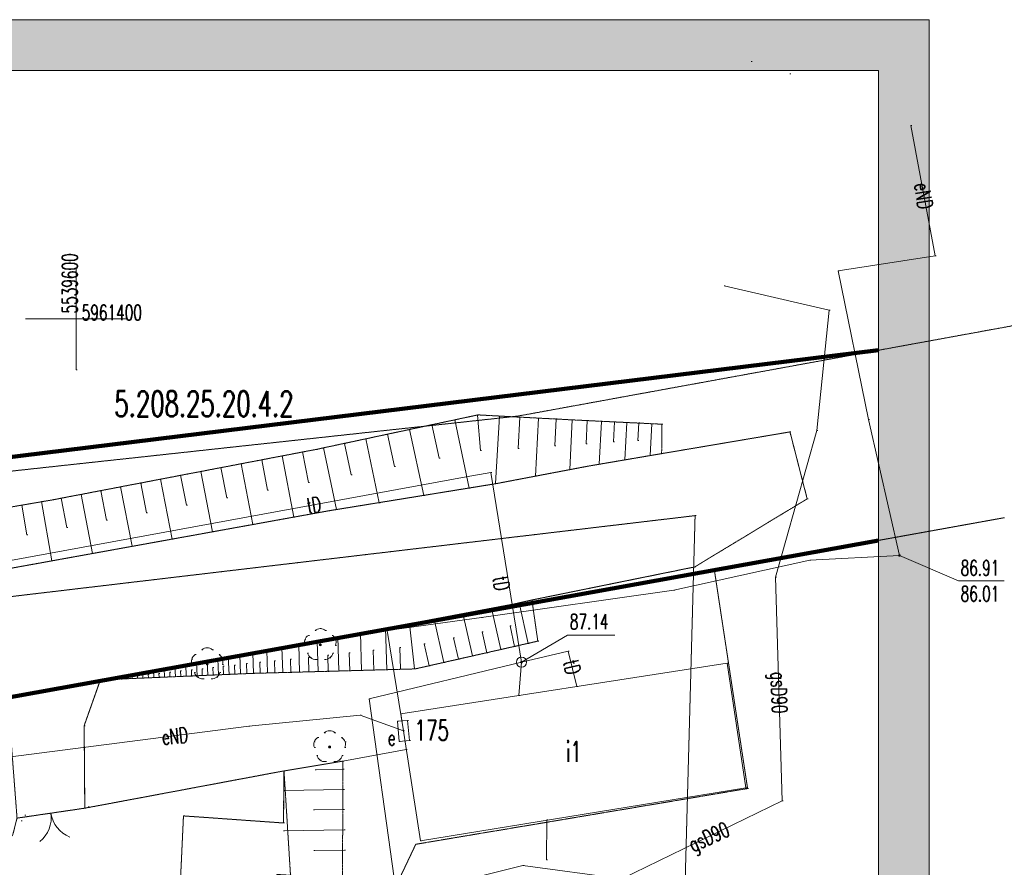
# Model space of a CAD drawing. Extents: x -280518 to 406552, y -27905 to 3675735.
# Tile 61 of 68: x -116628 to -68054, y 147579 to 189388. Entities that reach past the tile are written whole.
import ezdxf

# ---------------------------------------------------------------- set-up
doc = ezdxf.new("R2010")
doc.units = 0
doc.header["$MEASUREMENT"] = 0
for name, pattern in [('L_0_03', [1, 0.5, -0.5]), ('L_0_06', [2, 1.5, -0.5]), ('L_0_0C', [3, 2, -1])]:
    doc.linetypes.add(name, pattern=pattern)
for name, color, linetype, lineweight in [('000_Inne__niezydentyfikowane__Nr_Pióra__7', 7, 'Continuous', 13), ('0_Nr_Pióra__7', 7, 'Continuous', 13), ('312_budynek_ewidencyjny_Nr_Pióra__7', 7, 'Continuous', 13), ('312_oznaczenie_budynku_ewidencyjnego_Atr117_Nr_Pióra__7', 7, 'Continuous', 13), ('312_oznaczenie_budynku_ewidencyjnego_Nr_Pióra__7', 7, 'Continuous', 13), ('ARCH MAPA RUSINOWO_Nr_Pióra__60', 230, 'Continuous', 211), ('ARCH TABELA_Nr_Pióra__21', 7, 'Continuous', 9), ('arch wypelnienia_Nr_Pióra__19', 255, 'Continuous', 13), ('arch wypelnienia_Nr_Pióra__21', 7, 'Continuous', 9), ('brama_Nr_Pióra__7', 7, 'Continuous', 13), ('bt_Nr_Pióra__7', 7, 'Continuous', 13), ('drzewo_lisciaste_Nr_Pióra__7', 7, 'Continuous', 13), ('jezdnia_Nr_Pióra__7', 7, 'Continuous', 13), ('komora_podziemna_Nr_Pióra__7', 7, 'Continuous', 13), ('kraweznik_Nr_Pióra__7', 7, 'Continuous', 13), ('ogr_Nr_Pióra__7', 7, 'Continuous', 13), ('ogrodzenie_trwale_Nr_Pióra__7', 7, 'Continuous', 13), ('opios_Nr_Pióra__7', 7, 'Continuous', 13), ('przewod_elektroenergetyczny_podziemny_Atr1_Nr_Pióra__7', 7, 'Continuous', 13), ('przewod_elektroenergetyczny_podziemny_Nr_Pióra__7', 7, 'Continuous', 13), ('przewod_gazowy_Atr1_Nr_Pióra__7', 7, 'Continuous', 13), ('przewod_gazowy_Nr_Pióra__7', 7, 'Continuous', 13), ('przewod_telekomunikacyjny_podziemny_Atr1_Nr_Pióra__7', 7, 'Continuous', 13), ('przewod_telekomunikacyjny_podziemny_Nr_Pióra__7', 7, 'Continuous', 13), ('rzedna_Atr2_Nr_Pióra__7', 7, 'Continuous', 13), ('rzedna_Atr3_Nr_Pióra__7', 7, 'Continuous', 13), ('rzedna_Nr_Pióra__7', 7, 'Continuous', 13), ('skarpa_nieumocniona_Nr_Pióra__7', 7, 'Continuous', 13), ('szafa_elektroenergetyczna_lub_kontener_Atr17_Nr_Pióra__7', 7, 'Continuous', 13), ('szafa_elektroenergetyczna_lub_kontener_Nr_Pióra__7', 7, 'Continuous', 13), ('Wstawianie_ramki_sekcyjnej_z_opisem_Nr_Pióra__7', 7, 'Continuous', 13), ('Zakres_Nr_Pióra__7', 7, 'Continuous', 13)]:
    doc.layers.add(name, color=color, linetype=linetype, lineweight=lineweight)
for name, color, linetype, lineweight, true_color in [('217_kontur_klasyfikacyjny_Nr_Pióra__3', 7, 'Continuous', 13, 0xff6600), ('218_kontur_uzytku_gruntowego_Nr_Pióra__3', 7, 'Continuous', 13, 0xff6600), ('219_dzialka_ewidencyjna_Nr_Pióra__96', 7, 'Continuous', 13, 0x00d59f)]:
    doc.layers.add(name, color=color, linetype=linetype, lineweight=lineweight, true_color=true_color)
doc.styles.add('GENERATED_STYLE_9', font='Simplex.shx', dxfattribs={"bigfont": 'BIGFONT.SHX'})
doc.linetypes.add('L_0_15_SHX', pattern='A,0,[2,Rusinowo ZAGOSPODAROWANIE1.Shx,S=7.5,R=0,X=0,Y=0],-7.5,0', length=7.5)

msp = doc.modelspace()

# ---------------------------------------------------------------- hatches: boundary and pattern name
at = {"layer": 'arch wypelnienia_Nr_Pióra__19', "linetype": 'Continuous'}
h = msp.add_hatch(color=256, dxfattribs=at)
h.paths.add_polyline_path([(-280518, 189388), (-71768, 189388), (-71768, 42138), (-280518, 42138)], flags=0)
h.paths.add_polyline_path([(-268018, 44638), (-268018, 186888), (-74268, 186888), (-74268, 73694), (-161338, 73694), (-161768, 73694), (-161768, 44638)], flags=0)
at = {"layer": 'drzewo_lisciaste_Nr_Pióra__7', "linetype": 'Continuous'}
for points in [[(-101798, 158505, 1), (-101798, 158605, 1)], [(-107378, 157555, 1), (-107378, 157655, 1)], [(-101338, 153465, 1), (-101338, 153565, 1)]]:
    msp.add_hatch(color=256, dxfattribs=at).paths.add_polyline_path(points, flags=0)
at = {"layer": 'rzedna_Nr_Pióra__7', "linetype": 'Continuous'}
for points in [[(-73228, 162920, 1), (-73228, 163010, 1)], [(-91868, 157650, 1), (-91868, 157740, 1)]]:
    msp.add_hatch(color=256, dxfattribs=at).paths.add_polyline_path(points, flags=0)

# ---------------------------------------------------------------- linework, layer by layer
at = {"layer": '000_Inne__niezydentyfikowane__Nr_Pióra__7', "linetype": 'Continuous', "flags": 128}
for points in [[(-95168, 169645), (-94448, 166285)], [(-94048, 169885), (-93898, 168145)], [(-92958, 169835), (-93148, 166505)], [(-91958, 169785), (-92038, 168235)], [(-91028, 169735), (-91178, 166875)], [(-90168, 169695), (-90228, 168365)], [(-89368, 169645), (-89488, 167195)], [(-88628, 169615), (-88678, 168475)], [(-87928, 169575), (-88038, 167465)], [(-87288, 169545), (-87338, 168565)], [(-97398, 169175), (-96698, 165925)], [(-96288, 169415), (-95938, 167755)], [(-86678, 169515), (-86768, 167675)], [(-86088, 169495), (-86128, 168635)], [(-85448, 169455), (-85528, 167885)], [(-99558, 168715), (-98888, 165565)], [(-98488, 168945), (-98138, 167345)], [(-101648, 168265), (-100998, 165225)], [(-100608, 168485), (-100278, 166945)], [(-104688, 167675), (-104398, 166175)], [(-103678, 167875), (-103108, 164855)], [(-102668, 168065), (-102378, 166555)], [(-107688, 167105), (-107118, 164125)], [(-106698, 167295), (-106408, 165805)], [(-105698, 167485), (-105118, 164485)], [(-109678, 166725), (-109108, 163765)], [(-108688, 166915), (-108398, 165435)], [(-112628, 166155), (-112348, 164695)], [(-111648, 166345), (-111078, 163415)], [(-110658, 166535), (-110378, 165065)], [(-114578, 165785), (-114298, 164335)], [(-113598, 165975), (-113038, 163055)], [(-116518, 165445), (-116268, 163985)], [(-115548, 165615), (-115048, 162695)], [(-92898, 158325), (-93358, 160355)], [(-91538, 158625), (-91988, 160625)], [(-95708, 157685), (-96188, 159825)], [(-94288, 158005), (-94758, 160095)], [(-98518, 157325), (-98578, 159375)], [(-97148, 157365), (-97398, 159595)], [(-92218, 158475), (-92438, 159485)], [(-100888, 157265), (-100938, 158925)], [(-99768, 157295), (-99818, 159135)], [(-94988, 157845), (-95228, 158905)], [(-93588, 158165), (-93818, 159195)], [(-103648, 157185), (-103688, 158425)], [(-102818, 157205), (-102858, 158575)], [(-101898, 157235), (-101948, 158735)], [(-97848, 157345), (-97878, 158425)], [(-96428, 157525), (-96668, 158605)], [(-106298, 157095), (-106338, 157955)], [(-105728, 157125), (-105768, 158055)], [(-105098, 157145), (-105128, 158165)], [(-104408, 157165), (-104438, 158285)], [(-102368, 157225), (-102388, 157935)], [(-101408, 157245), (-101428, 158035)], [(-100338, 157275), (-100368, 158155)], [(-99158, 157305), (-99188, 158285)], [(-109478, 156955), (-109498, 157385)], [(-108948, 156985), (-108968, 157485)], [(-108418, 157005), (-108438, 157575)], [(-107878, 157025), (-107908, 157675)], [(-107348, 157055), (-107378, 157765)], [(-107078, 157065), (-107098, 157435)], [(-106828, 157075), (-106858, 157855)], [(-106568, 157085), (-106588, 157495)], [(-106018, 157105), (-106038, 157555)], [(-105418, 157135), (-105438, 157625)], [(-104758, 157155), (-104778, 157695)], [(-104038, 157175), (-104058, 157765)], [(-103248, 157195), (-103268, 157845)], [(-112148, 156845), (-112148, 156915)], [(-111878, 156855), (-111888, 156905)], [(-111618, 156865), (-111618, 157005)], [(-111348, 156885), (-111348, 156965)], [(-111078, 156895), (-111088, 157105)], [(-110818, 156905), (-110818, 157025)], [(-110548, 156915), (-110558, 157195)], [(-110278, 156925), (-110288, 157085)], [(-110018, 156935), (-110028, 157295)], [(-109748, 156945), (-109758, 157145)], [(-109218, 156975), (-109228, 157205)], [(-108678, 156995), (-108698, 157265)], [(-108148, 157015), (-108158, 157315)], [(-107618, 157035), (-107628, 157375)], [(-100678, 152415), (-102058, 152385)], [(-100658, 151425), (-103598, 151375)], [(-100648, 150435), (-102128, 150415)], [(-100628, 149435), (-103618, 149385)], [(-100608, 148425), (-102118, 148405)]]:
    msp.add_lwpolyline(points, dxfattribs=at)
at = {"layer": '0_Nr_Pióra__7', "linetype": 'Continuous'}
for p, q in [((-80538, 187325), (-80488, 187325)), ((-78638, 186725), (-78588, 186725)), ((-72668, 184165), (-72618, 184165)), ((-71458, 177735), (-71408, 177735)), ((-113838, 177125), (-113788, 177125)), ((-76258, 176995), (-76208, 176995)), ((-81878, 176265), (-81828, 176265)), ((-76688, 175065), (-76638, 175065)), ((-116338, 174625), (-116288, 174625)), ((-113838, 174625), (-113788, 174625)), ((-111338, 174625), (-111288, 174625)), ((-113838, 172125), (-113788, 172125)), ((-95168, 169645), (-95118, 169645)), ((-94048, 169885), (-93998, 169885)), ((-94018, 169895), (-93968, 169895)), ((-92958, 169835), (-92908, 169835)), ((-92368, 169805), (-92318, 169805)), ((-91958, 169785), (-91908, 169785)), ((-91028, 169735), (-90978, 169735)), ((-90168, 169695), (-90118, 169695)), ((-89488, 169655), (-89438, 169655)), ((-89368, 169645), (-89318, 169645)), ((-88628, 169615), (-88578, 169615)), ((-87928, 169575), (-87878, 169575)), ((-87288, 169545), (-87238, 169545)), ((-74758, 169675), (-74708, 169675)), ((-97398, 169175), (-97348, 169175)), ((-96288, 169415), (-96238, 169415)), ((-86678, 169515), (-86628, 169515)), ((-86088, 169495), (-86038, 169495)), ((-85448, 169455), (-85398, 169455)), ((-84948, 169435), (-84898, 169435)), ((-78628, 169055), (-78578, 169055)), ((-77298, 169125), (-77248, 169125)), ((-99558, 168715), (-99508, 168715)), ((-98488, 168945), (-98438, 168945)), ((-87338, 168565), (-87288, 168565)), ((-86128, 168635), (-86078, 168635)), ((-101988, 168195), (-101938, 168195)), ((-101648, 168265), (-101598, 168265)), ((-100608, 168485), (-100558, 168485)), ((-93898, 168145), (-93848, 168145)), ((-92038, 168235), (-91988, 168235)), ((-90228, 168365), (-90178, 168365)), ((-88678, 168475), (-88628, 168475)), ((-104688, 167675), (-104638, 167675)), ((-103678, 167875), (-103628, 167875)), ((-102668, 168065), (-102618, 168065)), ((-95938, 167755), (-95888, 167755)), ((-86768, 167675), (-86718, 167675)), ((-85528, 167885), (-85478, 167885)), ((-84958, 167985), (-84908, 167985)), ((-107688, 167105), (-107638, 167105)), ((-106698, 167295), (-106648, 167295)), ((-105698, 167485), (-105648, 167485)), ((-98138, 167345), (-98088, 167345)), ((-89488, 167195), (-89438, 167195)), ((-88538, 167375), (-88488, 167375)), ((-88038, 167465), (-87988, 167465)), ((-109678, 166725), (-109628, 166725)), ((-108688, 166915), (-108638, 166915)), ((-100278, 166945), (-100228, 166945)), ((-94598, 166845), (-94548, 166845)), ((-93378, 167045), (-93328, 167045)), ((-91178, 166875), (-91128, 166875)), ((-112628, 166155), (-112578, 166155)), ((-111648, 166345), (-111598, 166345)), ((-110658, 166535), (-110608, 166535)), ((-104398, 166175), (-104348, 166175)), ((-102378, 166555), (-102328, 166555)), ((-94448, 166285), (-94398, 166285)), ((-93148, 166505), (-93098, 166505)), ((-93118, 166505), (-93068, 166505)), ((-114998, 165705), (-114948, 165705)), ((-114578, 165785), (-114528, 165785)), ((-113598, 165975), (-113548, 165975)), ((-106408, 165805), (-106358, 165805)), ((-96698, 165925), (-96648, 165925)), ((-77778, 165755), (-77728, 165755)), ((-116518, 165445), (-116468, 165445)), ((-115548, 165615), (-115498, 165615)), ((-108398, 165435), (-108348, 165435)), ((-101378, 165165), (-101328, 165165)), ((-100998, 165225), (-100948, 165225)), ((-98888, 165565), (-98838, 165565)), ((-112348, 164695), (-112298, 164695)), ((-110378, 165065), (-110328, 165065)), ((-103108, 164855), (-103058, 164855)), ((-83308, 164925), (-83258, 164925)), ((-114298, 164335), (-114248, 164335)), ((-105118, 164485), (-105068, 164485)), ((-116268, 163985), (-116218, 163985)), ((-109108, 163765), (-109058, 163765)), ((-107118, 164125), (-107068, 164125)), ((-111078, 163415), (-111028, 163415)), ((-113038, 163055), (-112988, 163055)), ((-77648, 162725), (-77598, 162725)), ((-73228, 162965), (-73178, 162965)), ((-73228, 162965), (-73178, 162965)), ((-115048, 162695), (-114998, 162695)), ((-83328, 162395), (-83278, 162395)), ((-82358, 162245), (-82308, 162245)), ((-79348, 161885), (-79298, 161885)), ((-70318, 161705), (-70268, 161705)), ((-68110, 161705), (-68060, 161705)), ((-84358, 161245), (-84308, 161245)), ((-93358, 160355), (-93308, 160355)), ((-92248, 160565), (-92198, 160565)), ((-91988, 160625), (-91938, 160625)), ((-91358, 160765), (-91308, 160765)), ((-96188, 159825), (-96138, 159825)), ((-94758, 160095), (-94708, 160095)), ((-93838, 159895), (-93788, 159895)), ((-101798, 159355), (-101748, 159355)), ((-98578, 159375), (-98528, 159375)), ((-97398, 159595), (-97348, 159595)), ((-92438, 159485), (-92388, 159485)), ((-102385, 159021), (-102335, 159021)), ((-102059, 159258), (-102009, 159258)), ((-101537, 159258), (-101487, 159258)), ((-101210, 159021), (-101160, 159021)), ((-100938, 158925), (-100888, 158925)), ((-99818, 159135), (-99768, 159135)), ((-98498, 159255), (-98448, 159255)), ((-95228, 158905), (-95178, 158905)), ((-93818, 159195), (-93768, 159195)), ((-89598, 159035), (-89548, 159035)), ((-87321, 159035), (-87271, 159035)), ((-107378, 158405), (-107328, 158405)), ((-103688, 158425), (-103638, 158425)), ((-102858, 158575), (-102808, 158575)), ((-102558, 158803), (-102508, 158803)), ((-102547, 158526), (-102497, 158526)), ((-102338, 158665), (-102288, 158665)), ((-101948, 158735), (-101898, 158735)), ((-101798, 158555), (-101748, 158555)), ((-101048, 158526), (-100998, 158526)), ((-101037, 158803), (-100987, 158803)), ((-97878, 158425), (-97828, 158425)), ((-96668, 158605), (-96618, 158605)), ((-92218, 158475), (-92168, 158475)), ((-91538, 158625), (-91488, 158625)), ((-91068, 158735), (-91018, 158735)), ((-107965, 158071), (-107915, 158071)), ((-107639, 158308), (-107589, 158308)), ((-107117, 158308), (-107067, 158308)), ((-106790, 158071), (-106740, 158071)), ((-106338, 157955), (-106288, 157955)), ((-105768, 158055), (-105718, 158055)), ((-105128, 158165), (-105078, 158165)), ((-104438, 158285), (-104388, 158285)), ((-102422, 158140), (-102372, 158140)), ((-102388, 157935), (-102338, 157935)), ((-102267, 157907), (-102217, 157907)), ((-101428, 158035), (-101378, 158035)), ((-101328, 157907), (-101278, 157907)), ((-101173, 158140), (-101123, 158140)), ((-100368, 158155), (-100318, 158155)), ((-99188, 158285), (-99138, 158285)), ((-94288, 158005), (-94238, 158005)), ((-93588, 158165), (-93538, 158165)), ((-92898, 158325), (-92848, 158325)), ((-89568, 158245), (-89518, 158245)), ((-109498, 157385), (-109448, 157385)), ((-108968, 157485), (-108918, 157485)), ((-108438, 157575), (-108388, 157575)), ((-108138, 157853), (-108088, 157853)), ((-108127, 157576), (-108077, 157576)), ((-107908, 157675), (-107858, 157675)), ((-107378, 157765), (-107328, 157765)), ((-107378, 157605), (-107328, 157605)), ((-107098, 157435), (-107048, 157435)), ((-106858, 157855), (-106808, 157855)), ((-106628, 157576), (-106578, 157576)), ((-106617, 157853), (-106567, 157853)), ((-106588, 157495), (-106538, 157495)), ((-106038, 157555), (-105988, 157555)), ((-105438, 157625), (-105388, 157625)), ((-104778, 157695), (-104728, 157695)), ((-104058, 157765), (-104008, 157765)), ((-103268, 157845), (-103218, 157845)), ((-101999, 157833), (-101949, 157833)), ((-101597, 157833), (-101547, 157833)), ((-96428, 157525), (-96378, 157525)), ((-95708, 157685), (-95658, 157685)), ((-94988, 157845), (-94938, 157845)), ((-91868, 157695), (-91818, 157695)), ((-91868, 157695), (-91818, 157695)), ((-91868, 157695), (-91818, 157695)), ((-81728, 157655), (-81678, 157655)), ((-81728, 157655), (-81678, 157655)), ((-112148, 156915), (-112098, 156915)), ((-111888, 156905), (-111838, 156905)), ((-111618, 157005), (-111568, 157005)), ((-111348, 156965), (-111298, 156965)), ((-111088, 157105), (-111038, 157105)), ((-111078, 156895), (-111028, 156895)), ((-110818, 157025), (-110768, 157025)), ((-110818, 156905), (-110768, 156905)), ((-110558, 157195), (-110508, 157195)), ((-110548, 156915), (-110498, 156915)), ((-110288, 157085), (-110238, 157085)), ((-110278, 156925), (-110228, 156925)), ((-110028, 157295), (-109978, 157295)), ((-110018, 156935), (-109968, 156935)), ((-109758, 157145), (-109708, 157145)), ((-109748, 156945), (-109698, 156945)), ((-109478, 156955), (-109428, 156955)), ((-109228, 157205), (-109178, 157205)), ((-109218, 156975), (-109168, 156975)), ((-108948, 156985), (-108898, 156985)), ((-108698, 157265), (-108648, 157265)), ((-108678, 156995), (-108628, 156995)), ((-108418, 157005), (-108368, 157005)), ((-108158, 157315), (-108108, 157315)), ((-108148, 157015), (-108098, 157015)), ((-108002, 157190), (-107952, 157190)), ((-107878, 157025), (-107828, 157025)), ((-107847, 156957), (-107797, 156957)), ((-107628, 157375), (-107578, 157375)), ((-107618, 157035), (-107568, 157035)), ((-107348, 157055), (-107298, 157055)), ((-107078, 157065), (-107028, 157065)), ((-106908, 156957), (-106858, 156957)), ((-106828, 157075), (-106778, 157075)), ((-106753, 157190), (-106703, 157190)), ((-106568, 157085), (-106518, 157085)), ((-106298, 157095), (-106248, 157095)), ((-106018, 157105), (-105968, 157105)), ((-105728, 157125), (-105678, 157125)), ((-105418, 157135), (-105368, 157135)), ((-105138, 157145), (-105088, 157145)), ((-105098, 157145), (-105048, 157145)), ((-104758, 157155), (-104708, 157155)), ((-104408, 157165), (-104358, 157165)), ((-104038, 157175), (-103988, 157175)), ((-103648, 157185), (-103598, 157185)), ((-103248, 157195), (-103198, 157195)), ((-102818, 157205), (-102768, 157205)), ((-102368, 157225), (-102318, 157225)), ((-101898, 157235), (-101848, 157235)), ((-101408, 157245), (-101358, 157245)), ((-100888, 157265), (-100838, 157265)), ((-100338, 157275), (-100288, 157275)), ((-99768, 157295), (-99718, 157295)), ((-99158, 157305), (-99108, 157305)), ((-98518, 157325), (-98468, 157325)), ((-97848, 157345), (-97798, 157345)), ((-97148, 157365), (-97098, 157365)), ((-97118, 157365), (-97068, 157365)), ((-112648, 156825), (-112598, 156825)), ((-112148, 156845), (-112098, 156845)), ((-111878, 156855), (-111828, 156855)), ((-111618, 156865), (-111568, 156865)), ((-111348, 156885), (-111298, 156885)), ((-107579, 156883), (-107529, 156883)), ((-107177, 156883), (-107127, 156883)), ((-89138, 156505), (-89088, 156505)), ((-91998, 156055), (-91948, 156055)), ((-99388, 155885), (-99338, 155885)), ((-99838, 155085), (-99788, 155085)), ((-97828, 155145), (-97778, 155145)), ((-97828, 155145), (-97778, 155145)), ((-113448, 154565), (-113398, 154565)), ((-105328, 154545), (-105278, 154545)), ((-97992, 154780), (-97942, 154780)), ((-97494, 154826), (-97444, 154826)), ((-101925, 153981), (-101875, 153981)), ((-101599, 154218), (-101549, 154218)), ((-101338, 154315), (-101288, 154315)), ((-101077, 154218), (-101027, 154218)), ((-100750, 153981), (-100700, 153981)), ((-97698, 154305), (-97648, 154305)), ((-102098, 153763), (-102048, 153763)), ((-101338, 153515), (-101288, 153515)), ((-100577, 153763), (-100527, 153763)), ((-97901, 153785), (-97851, 153785)), ((-97403, 153830), (-97353, 153830)), ((-102087, 153486), (-102037, 153486)), ((-101962, 153100), (-101912, 153100)), ((-100713, 153100), (-100663, 153100)), ((-100588, 153486), (-100538, 153486)), ((-97558, 153385), (-97508, 153385)), ((-101807, 152867), (-101757, 152867)), ((-101539, 152793), (-101489, 152793)), ((-101137, 152793), (-101087, 152793)), ((-100868, 152867), (-100818, 152867)), ((-100688, 152815), (-100638, 152815)), ((-103588, 152335), (-103538, 152335)), ((-102058, 152385), (-102008, 152385)), ((-100678, 152415), (-100628, 152415)), ((-103598, 151375), (-103548, 151375)), ((-100658, 151425), (-100608, 151425)), ((-80808, 151495), (-80758, 151495)), ((-80808, 151495), (-80758, 151495)), ((-80718, 151465), (-80668, 151465)), ((-79008, 150865), (-78958, 150865)), ((-116368, 150145), (-116318, 150145)), ((-113417, 150495), (-113367, 150495)), ((-113248, 150565), (-113198, 150565)), ((-108548, 150115), (-108498, 150115)), ((-102128, 150415), (-102078, 150415)), ((-100648, 150435), (-100598, 150435)), ((-116548, 149865), (-116498, 149865)), ((-103618, 149765), (-103568, 149765)), ((-90628, 149915), (-90578, 149915)), ((-90628, 149915), (-90578, 149915)), ((-103618, 149385), (-103568, 149385)), ((-100628, 149435), (-100578, 149435)), ((-97088, 148715), (-97038, 148715)), ((-96858, 148885), (-96808, 148885)), ((-96858, 148885), (-96808, 148885)), ((-102118, 148405), (-102068, 148405)), ((-100608, 148425), (-100558, 148425)), ((-91798, 147675), (-91748, 147675)), ((-90643, 147949), (-90593, 147949))]:
    msp.add_line(p, q, dxfattribs=at)
at = {"layer": '217_kontur_klasyfikacyjny_Nr_Pióra__3', "linetype": 'L_0_03', "flags": 128}
for points in [[(-68048, 164825), (-82358, 162245)], [(-82358, 162245), (-80718, 151465)], [(-80718, 151465), (-97088, 148715)], [(-97088, 148715), (-99618, 143385)]]:
    msp.add_lwpolyline(points, dxfattribs=at)
at = {"layer": '218_kontur_uzytku_gruntowego_Nr_Pióra__3', "linetype": 'L_0_03', "flags": 128}
for points in [[(-11428, 184555), (-92058, 169835)], [(-92058, 169835), (-165608, 161845)], [(-68048, 164825), (-82358, 162245)], [(-82358, 162245), (-68048, 164825)], [(-82358, 162245), (-136418, 152485)], [(-136418, 152485), (-82358, 162245)], [(-82358, 162245), (-80718, 151465)], [(-80718, 151465), (-82358, 162245)], [(-80718, 151465), (-97088, 148715)], [(-97088, 148715), (-80718, 151465)], [(-97088, 148715), (-99618, 143385)], [(-99618, 143385), (-97088, 148715)]]:
    msp.add_lwpolyline(points, dxfattribs=at)
at = {"layer": '219_dzialka_ewidencyjna_Nr_Pióra__96', "linetype": 'Continuous', "flags": 128}
for points in [[(-11428, 184555), (-92058, 169835)], [(-92058, 169835), (-165608, 161845)], [(-136418, 152485), (-68048, 164825)]]:
    msp.add_lwpolyline(points, dxfattribs=at)
at = {"layer": '312_budynek_ewidencyjny_Nr_Pióra__7', "linetype": 'Continuous', "flags": 128}
for points in [[(-97828, 155145), (-81728, 157655)], [(-81728, 157655), (-80808, 151495)], [(-96858, 148885), (-97828, 155145)], [(-80808, 151495), (-96858, 148885)]]:
    msp.add_lwpolyline(points, dxfattribs=at)
at = {"layer": 'ARCH MAPA RUSINOWO_Nr_Pióra__60', "linetype": 'Continuous', "flags": 128}
for points in [[(-74268, 173083), (-165608, 161845), (-165958, 147155)], [(-165958, 147155), (-74268, 163699)]]:
    msp.add_lwpolyline(points, dxfattribs=at)
at = {"layer": 'ARCH TABELA_Nr_Pióra__21', "linetype": 'Continuous'}
for p, q in [((-171768, 186888), (-74268, 186888)), ((-74268, 186888), (-74268, 44638))]:
    msp.add_line(p, q, dxfattribs=at)
at = {"layer": 'arch wypelnienia_Nr_Pióra__21', "linetype": 'Continuous', "flags": 128}
for points in [[(-280518, 189388), (-71768, 189388), (-71768, 42138), (-280518, 42138)], [(-268018, 44638), (-268018, 186888), (-74268, 186888), (-74268, 73694), (-161338, 73694), (-161768, 73694), (-161768, 44638)]]:
    msp.add_lwpolyline(points, close=True, dxfattribs=at)
at = {"layer": 'brama_Nr_Pióra__7', "linetype": 'Continuous'}
msp.add_line((-113417, 150495), (-116758, 150005), dxfattribs=at)
for centre, start, end in [((-116571, 150033), 308.3216, 8.34), ((-113603, 150468), 188.34, 248.3584)]:
    msp.add_arc(centre, 1500, start, end, dxfattribs=at)
at = {"layer": 'bt_Nr_Pióra__7', "linetype": 'L_0_06', "flags": 128}
msp.add_lwpolyline([(-120360, 131525), (-120058, 137665), (-126508, 137965), (-126658, 134805), (-128858, 134875), (-128858, 136035), (-132918, 136055), (-133028, 142595), (-127308, 146175), (-121478, 146175), (-120718, 146625), (-116978, 149145), (-116758, 150005), (-113417, 150495), (-103588, 152335), (-103618, 149765), (-108548, 150115), (-108708, 146655), (-103928, 146665), (-103939, 147227), (-103268, 147185), (-103538, 143285), (-104116, 143319), (-111975, 142174), (-112430, 137073), (-118684, 134430), (-118928, 131785), (-118943, 131456)], close=True, dxfattribs=at)
at = {"layer": 'drzewo_lisciaste_Nr_Pióra__7', "linetype": 'Continuous'}
for centre in [(-101798, 158555), (-107378, 157605), (-101338, 153515)]:
    msp.add_circle(centre, 50, dxfattribs=at)
for centre, start, end in [((-101798, 158955), 49.272, 130.728), ((-102178, 158679), 121.308, 202.548), ((-101418, 158679), 337.452, 58.692), ((-107378, 158005), 49.272, 130.728), ((-107758, 157729), 121.308, 202.548), ((-106998, 157729), 337.452, 58.692), ((-102033, 158231), 193.221, 274.871), ((-101563, 158231), 265.129, 346.779), ((-107613, 157281), 193.221, 274.871), ((-107143, 157281), 265.129, 346.779), ((-101718, 153639), 121.308, 202.548), ((-101338, 153915), 49.272, 130.728), ((-100958, 153639), 337.452, 58.692), ((-101573, 153191), 193.221, 274.871), ((-101103, 153191), 265.129, 346.779)]:
    msp.add_arc(centre, 400, start, end, dxfattribs=at)
at = {"layer": 'jezdnia_Nr_Pióra__7', "linetype": 'L_0_06', "flags": 128}
msp.add_lwpolyline([(-169148, 152725), (-167938, 152905), (-157038, 154855), (-144458, 157245), (-135668, 158925), (-120018, 161795), (-101378, 165165), (-93118, 166505), (-88538, 167375), (-84958, 167985), (-78628, 169055), (-77778, 165755), (-83328, 162395), (-91358, 160765), (-92248, 160565), (-102338, 158665), (-112648, 156825), (-113448, 154565), (-113417, 150495), (-116758, 150005), (-117058, 153915), (-117098, 154095), (-117938, 155445), (-119018, 155725), (-129388, 153955), (-136758, 152515), (-143918, 151185), (-153458, 149315), (-161158, 148325), (-167808, 146385), (-168938, 144535), (-172568, 142445), (-171518, 152625), (-171328, 153835)], close=True, dxfattribs=at)
at = {"layer": 'komora_podziemna_Nr_Pióra__7', "linetype": 'Continuous'}
msp.add_circle((-91868, 157695), 250, dxfattribs=at)
at = {"layer": 'kraweznik_Nr_Pióra__7', "linetype": 'Continuous', "flags": 128}
for points in [[(-88538, 167375), (-93118, 166505), (-101378, 165165), (-120018, 161795), (-135668, 158925), (-144458, 157245), (-157038, 154855), (-167938, 152905), (-169148, 152725), (-171328, 153835)], [(-83328, 162395), (-91358, 160765), (-92248, 160565), (-102338, 158665), (-112648, 156825), (-113448, 154565), (-113417, 150495)], [(-103928, 146665), (-108708, 146655), (-108548, 150115), (-103618, 149765), (-103588, 152335), (-113417, 150495)], [(-113417, 150495), (-116758, 150005)]]:
    msp.add_lwpolyline(points, dxfattribs=at)
at = {"layer": 'ogr_Nr_Pióra__7', "linetype": 'Continuous'}
msp.add_line((-90643, 147949), (-90628, 149915), dxfattribs=at)
at = {"layer": 'ogr_Nr_Pióra__7', "linetype": 'L_0_15_SHX'}
msp.add_line((-90643, 147949), (-90628, 149915), dxfattribs=at)
at = {"layer": 'ogrodzenie_trwale_Nr_Pióra__7', "linetype": 'Continuous', "flags": 128}
msp.add_lwpolyline([(-97558, 153385), (-100688, 152815), (-103588, 152335), (-113417, 150495)], dxfattribs=at)
at = {"layer": 'ogrodzenie_trwale_Nr_Pióra__7', "linetype": 'L_0_15_SHX', "flags": 128}
msp.add_lwpolyline([(-97558, 153385), (-100688, 152815), (-103588, 152335), (-113417, 150495)], dxfattribs=at)
at = {"layer": 'przewod_elektroenergetyczny_podziemny_Nr_Pióra__7', "linetype": 'Continuous', "flags": 128}
for points in [[(-72668, 184165), (-71458, 177735), (-76258, 176995), (-74758, 169675), (-73228, 162965), (-77648, 162725), (-84358, 161245), (-93838, 159895), (-98498, 159255), (-97698, 154305)], [(-97698, 154305), (-99838, 155085), (-105328, 154545), (-117188, 153005), (-117818, 152725), (-119658, 148465), (-127228, 147135), (-134548, 142745), (-134928, 135005), (-136408, 133895), (-134508, 125715)]]:
    msp.add_lwpolyline(points, dxfattribs=at)
at = {"layer": 'przewod_gazowy_Nr_Pióra__7', "linetype": 'Continuous', "flags": 128}
msp.add_lwpolyline([(-81878, 176265), (-76688, 175065), (-77298, 169125), (-79348, 161885), (-79008, 150865), (-86928, 147005), (-91798, 147675), (-95768, 146685), (-96758, 144025), (-96818, 141135)], dxfattribs=at)
at = {"layer": 'przewod_telekomunikacyjny_podziemny_Nr_Pióra__7', "linetype": 'Continuous', "flags": 128}
for points in [[(-91868, 157695), (-93378, 167045), (-94598, 166845), (-118708, 162415), (-128298, 160485), (-133188, 159695), (-137878, 158845), (-145018, 157765), (-153678, 156455), (-162408, 155175), (-164028, 155005)], [(-89138, 156505), (-89568, 158245), (-91868, 157695)], [(-91868, 157695), (-99388, 155885), (-98158, 147045), (-97628, 142365), (-98808, 139085), (-104718, 138075), (-106118, 125315), (-120688, 123975)], [(-91868, 157695), (-91998, 156055)]]:
    msp.add_lwpolyline(points, dxfattribs=at)
at = {"layer": 'rzedna_Atr2_Nr_Pióra__7', "linetype": 'Continuous', "flags": 128}
for points in [[(-73228, 162965), (-70318, 161705), (-68110, 161705)], [(-91868, 157695), (-89598, 159035), (-87321, 159035)]]:
    msp.add_lwpolyline(points, dxfattribs=at)
at = {"layer": 'rzedna_Nr_Pióra__7', "linetype": 'Continuous'}
for centre in [(-73228, 162965), (-91868, 157695)]:
    msp.add_circle(centre, 45, dxfattribs=at)
at = {"layer": 'skarpa_nieumocniona_Nr_Pióra__7', "linetype": 'L_0_06', "flags": 128}
for points in [[(-84958, 167985), (-88538, 167375), (-93118, 166505), (-101378, 165165), (-120018, 161795), (-135668, 158925), (-144458, 157245), (-143578, 160435), (-138238, 161495), (-131328, 162655), (-123518, 164245), (-114998, 165705), (-101988, 168195), (-94018, 169895), (-92368, 169805), (-89488, 169655), (-84948, 169435)], [(-84958, 167985), (-88538, 167375), (-93118, 166505), (-101378, 165165), (-120018, 161795), (-135668, 158925), (-144458, 157245), (-143578, 160435), (-138238, 161495), (-131328, 162655), (-123518, 164245), (-114998, 165705), (-101988, 168195), (-94018, 169895), (-92368, 169805), (-89488, 169655), (-84948, 169435)], [(-97118, 157365), (-105138, 157145), (-112648, 156825), (-102338, 158665), (-92248, 160565), (-91358, 160765), (-91068, 158735)], [(-97118, 157365), (-105138, 157145), (-112648, 156825), (-102338, 158665), (-92248, 160565), (-91358, 160765), (-91068, 158735)], [(-100688, 152815), (-100698, 147025), (-103268, 147185), (-103588, 152335)]]:
    msp.add_lwpolyline(points, close=True, dxfattribs=at)
at = {"layer": 'szafa_elektroenergetyczna_lub_kontener_Nr_Pióra__7', "linetype": 'Continuous', "flags": 128}
for points in [[(-97494, 154826), (-97992, 154780)], [(-97901, 153785), (-97992, 154780)], [(-97403, 153830), (-97494, 154826)], [(-97403, 153830), (-97901, 153785)]]:
    msp.add_lwpolyline(points, dxfattribs=at)
at = {"layer": 'Wstawianie_ramki_sekcyjnej_z_opisem_Nr_Pióra__7', "linetype": 'Continuous', "flags": 128}
for points in [[(-113838, 172125), (-113838, 177125)], [(-113838, 172125), (-113838, 177125)], [(-113838, 172125), (-113838, 177125)], [(-113838, 172125), (-113838, 177125)], [(-116338, 174625), (-113838, 174625)], [(-116338, 174625), (-113838, 174625)], [(-113838, 174625), (-111338, 174625)], [(-113838, 174625), (-111338, 174625)]]:
    msp.add_lwpolyline(points, dxfattribs=at)
at = {"layer": 'Zakres_Nr_Pióra__7', "linetype": 'L_0_0C', "flags": 128}
msp.add_lwpolyline([(-83308, 164925), (-84898, 106365), (-113278, 57665), (-176218, 54565), (-193058, 74225), (-193238, 79805), (-188948, 138905), (-177388, 153795)], close=True, dxfattribs=at)

# ---------------------------------------------------------------- texts
at = {"layer": '312_oznaczenie_budynku_ewidencyjnego_Atr117_Nr_Pióra__7', "linetype": 'Continuous', "insert": (-89691, 153780), "char_height": 1000, "attachment_point": 1, "style": 'GENERATED_STYLE_9'}
msp.add_mtext('{\\W0.660000x;i1}', dxfattribs=at)
at = {"layer": '312_oznaczenie_budynku_ewidencyjnego_Nr_Pióra__7', "linetype": 'Continuous', "insert": (-97148, 154837), "char_height": 1000, "attachment_point": 1, "style": 'GENERATED_STYLE_9'}
msp.add_mtext('{\\W0.660000x;175}', dxfattribs=at)
at = {"layer": 'opios_Nr_Pióra__7', "linetype": 'Continuous', "insert": (-113780, 174896), "char_height": 750, "attachment_point": 7, "rotation": 90, "style": 'GENERATED_STYLE_9'}
msp.add_mtext('{\\W0.660000x;5539600}', dxfattribs=at)
at = {"layer": 'opios_Nr_Pióra__7', "linetype": 'Continuous', "style": 'GENERATED_STYLE_9'}
for s, insert, char_height, attachment_point in [('{\\W0.660000x;5961400}', (-113567, 174568), 750, 7), ('{\\W0.660000x;5.208.25.20.4.2}', (-111956, 171069), 1250, 1)]:
    msp.add_mtext(s, dxfattribs=dict(at, insert=insert, char_height=char_height, attachment_point=attachment_point))
at = {"layer": 'przewod_elektroenergetyczny_podziemny_Atr1_Nr_Pióra__7', "linetype": 'Continuous', "char_height": 750, "attachment_point": 1, "style": 'GENERATED_STYLE_9'}
for insert, rotation in [((-71760, 181393), 279), ((-109654, 154359), 5.8)]:
    msp.add_mtext('{\\W0.660000x;eND}', dxfattribs=dict(at, insert=insert, rotation=rotation))
at = {"layer": 'przewod_gazowy_Atr1_Nr_Pióra__7', "linetype": 'Continuous', "char_height": 750, "attachment_point": 1, "style": 'GENERATED_STYLE_9'}
for insert, rotation in [((-78822, 157233), 271.8), ((-83719, 148999), 24.4)]:
    msp.add_mtext('{\\W0.660000x;gsD90}', dxfattribs=dict(at, insert=insert, rotation=rotation))
at = {"layer": 'przewod_telekomunikacyjny_podziemny_Atr1_Nr_Pióra__7', "linetype": 'Continuous', "char_height": 750, "attachment_point": 1, "style": 'GENERATED_STYLE_9'}
for insert, rotation in [((-102517, 165767), 8.8), ((-102517, 165767), 8.8), ((-92555, 161987), 279.2), ((-89081, 157879), 282.3)]:
    msp.add_mtext('{\\W0.660000x;tD}', dxfattribs=dict(at, insert=insert, rotation=rotation))
at = {"layer": 'rzedna_Atr2_Nr_Pióra__7', "linetype": 'Continuous', "char_height": 750, "attachment_point": 1, "style": 'GENERATED_STYLE_9'}
for s, insert in [('{\\W0.660000x;86.91}', (-70209, 162722)), ('{\\W0.660000x;87.14}', (-89489, 160070))]:
    msp.add_mtext(s, dxfattribs=dict(at, insert=insert))
at = {"layer": 'rzedna_Atr3_Nr_Pióra__7', "linetype": 'Continuous', "insert": (-70209, 161446), "char_height": 750, "attachment_point": 1, "style": 'GENERATED_STYLE_9'}
msp.add_mtext('{\\W0.660000x;86.01}', dxfattribs=at)
at = {"layer": 'szafa_elektroenergetyczna_lub_kontener_Atr17_Nr_Pióra__7', "linetype": 'Continuous', "insert": (-98465, 154339), "char_height": 750, "attachment_point": 1, "style": 'GENERATED_STYLE_9'}
msp.add_mtext('{\\W0.660000x;e}', dxfattribs=at)

doc.saveas('drawing.dxf')
